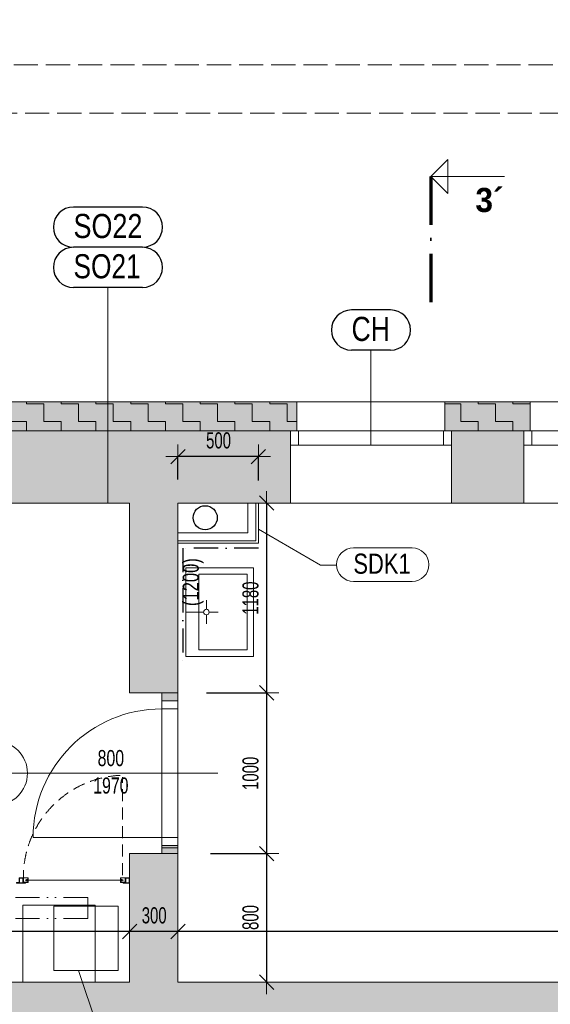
# Model space of a CAD drawing. Header units: millimetres. Extents: x -97971 to 48677, y -63570 to -5533.
# Tile 26 of 65: x -69270 to -65972, y -15074 to -8950. Entities that reach past the tile are written whole.
import ezdxf

# ---------------------------------------------------------------- set-up
doc = ezdxf.new("R2010")
doc.units = ezdxf.units.MM
doc.header["$PDMODE"] = 65
for name, pattern in [('Carkovana 2x_1', [200, 150, -50]), ('Cerchovana_1', [250, 150, -50, 0, -50]), ('JIS_02_1.2', [115, 75, -40]), ('JIS_08_37', [480, 300, -90, 0, -90]), ('JIS_09_15', [300, 150, -50, 0, -50, 0, -50])]:
    doc.linetypes.add(name, pattern=pattern)
for name, color, linetype, lineweight in [('XR$1$1.PP - NÁVRH_1', 7, 'Continuous', 25), ('XR$2$KOTY_1', 7, 'Continuous', 25), ('XR$3$ZAŘIZOVÁKY_1', 7, 'Continuous', 25), ('XR$4$VÝPLNĚ_1', 7, 'Continuous', 25), ('XR$6$VÝROBKY ___1', 7, 'Continuous', 25), ('XR$7$FILING ___1', 7, 'Continuous', 25), ('XR$8$TZB ___1', 7, 'Continuous', 25)]:
    doc.layers.add(name, color=color, linetype=linetype, lineweight=lineweight)
doc.styles.add('ARIAL', font='ARIAL.TTF')
doc.styles.add('Arial Black', font='Arial Black')
doc.styles.add('ARIALNARROW', font='ARIALN.TTF')
doc.dimstyles.new('DIMSTYLE_3', dxfattribs={"dimtxt": 100, "dimasz": 150, "dimexe": 0, "dimexo": 0, "dimgap": 50, "dimtad": 2, "dimdec": 0, "dimrnd": 5, "dimzin": 12, "dimdsep": 46, "dimtxsty": 'ARIALNARROW', "dimblk1": 'ALL_ML_STRICH', "dimblk2": 'ALL_ML_STRICH', "dimsah": 1, "dimcen": 0, "dimclrd": 6, "dimclre": 6, "dimclrt": 6, "dimadec": 0, "dimazin": 0, "dimtfac": 1, "dimtdec": 0, "dimtix": 1, "dimtmove": 2, "dimatfit": 3, "dimfxl": 0, "dimtzin": 0, "dimlwd": 0, "dimlwe": 13, "dimarcsym": 0})
pattern_1 = [(0, (216, 216), (108, 108), [108, -108]), (90, (216, 216), (-108, 108), [108, -108])]
pattern_2 = [(0, (300, 300), (150, 150), [150, -150]), (90, (300, 300), (-150, 150), [150, -150])]

# ---------------------------------------------------------------- blocks, each defined once
blk = doc.blocks.new('ALL_ML_STRICH')
at = {"color": 0, "linetype": 'ByBlock', "lineweight": -2}
for p, q in [((0, -0.5), (0, 0.5)), ((-1, 0), (0.5, 0)), ((-0.3, -0.3), (0.3, 0.3))]:
    blk.add_line(p, q, dxfattribs=at)
blk = doc.blocks.new('*D204')
at = {"layer": 'DEFPOINTS', "color": 6, "linetype": 'Continuous', "lineweight": 13}
for p in [(-68286.3, -11956.3), (-67734.8, -11956.3), (-68286.3, -13136.3)]:
    blk.add_point(p, dxfattribs=at)
at = {"layer": 'XR$2$KOTY_1', "color": 6, "linetype": 'Continuous', "lineweight": -2}
for p, q in [((-67734.8, -11956.3), (-67734.8, -11956.3)), ((-67734.8, -11956.3), (-67734.8, -13136.3)), ((-68108.6, -13136.3), (-67734.8, -13136.3))]:
    blk.add_line(p, q, dxfattribs=at)
at = {"layer": 'XR$2$KOTY_1', "color": 6, "linetype": 'Continuous', "lineweight": 13, "xscale": 150, "yscale": 150, "zscale": 150}
for p, rotation in [((-67734.8, -11956.3), 90), ((-67734.8, -13136.3), 270)]:
    blk.add_blockref('ALL_ML_STRICH', p, dxfattribs=dict(at, rotation=rotation))
at = {"layer": 'XR$2$KOTY_1', "color": 6, "linetype": 'Continuous', "lineweight": 13, "insert": (-67834.8, -12547.4), "char_height": 100, "width": 324.571, "attachment_point": 5, "rotation": 90, "style": 'ARIALNARROW'}
blk.add_mtext('\\W0.81;\\A1;{1180}', dxfattribs=at)
blk = doc.blocks.new('*D205')
at = {"layer": 'DEFPOINTS', "color": 6, "linetype": 'Continuous', "lineweight": 13}
for p in [(-68286.3, -13136.3), (-67734.8, -13136.3), (-68286.3, -14136.3)]:
    blk.add_point(p, dxfattribs=at)
at = {"layer": 'XR$2$KOTY_1', "color": 6, "linetype": 'Continuous', "lineweight": -2}
for p, q in [((-68108.6, -13136.3), (-67734.8, -13136.3)), ((-67734.8, -13136.3), (-67734.8, -14136.3)), ((-68082.9, -14136.3), (-67734.8, -14136.3))]:
    blk.add_line(p, q, dxfattribs=at)
at = {"layer": 'XR$2$KOTY_1', "color": 6, "linetype": 'Continuous', "lineweight": 13, "xscale": 150, "yscale": 150, "zscale": 150}
for p, rotation in [((-67734.8, -13136.3), 90), ((-67734.8, -14136.3), 270)]:
    blk.add_blockref('ALL_ML_STRICH', p, dxfattribs=dict(at, rotation=rotation))
at = {"layer": 'XR$2$KOTY_1', "color": 6, "linetype": 'Continuous', "lineweight": 13, "insert": (-67834.8, -13637.4), "char_height": 100, "width": 324.571, "attachment_point": 5, "rotation": 90, "style": 'ARIALNARROW'}
blk.add_mtext('\\W0.81;\\A1;{1000}', dxfattribs=at)
blk = doc.blocks.new('*D206')
at = {"layer": 'DEFPOINTS', "color": 6, "linetype": 'Continuous', "lineweight": 13}
for p in [(-68286.3, -14136.3), (-67734.8, -14136.3), (-68286.3, -14936.3)]:
    blk.add_point(p, dxfattribs=at)
at = {"layer": 'XR$2$KOTY_1', "color": 6, "linetype": 'Continuous', "lineweight": -2}
for p, q in [((-68082.9, -14136.3), (-67734.8, -14136.3)), ((-67734.8, -14136.3), (-67734.8, -14936.3)), ((-67734.8, -14936.3), (-67734.8, -14936.3))]:
    blk.add_line(p, q, dxfattribs=at)
at = {"layer": 'XR$2$KOTY_1', "color": 6, "linetype": 'Continuous', "lineweight": 13, "xscale": 150, "yscale": 150, "zscale": 150}
for p, rotation in [((-67734.8, -14136.3), 90), ((-67734.8, -14936.3), 270)]:
    blk.add_blockref('ALL_ML_STRICH', p, dxfattribs=dict(at, rotation=rotation))
at = {"layer": 'XR$2$KOTY_1', "color": 6, "linetype": 'Continuous', "lineweight": 13, "insert": (-67834.8, -14533.8), "char_height": 100, "width": 243.429, "attachment_point": 5, "rotation": 90, "style": 'ARIALNARROW'}
blk.add_mtext('\\W0.81;\\A1;{800}', dxfattribs=at)
blk = doc.blocks.new('*D250')
at = {"layer": 'DEFPOINTS', "color": 6, "linetype": 'Continuous', "lineweight": 13}
for p in [(-67786.3, -11667), (-68286.3, -11956.3), (-67786.3, -11956.3)]:
    blk.add_point(p, dxfattribs=at)
at = {"layer": 'XR$2$KOTY_1', "color": 6, "linetype": 'Continuous', "lineweight": -2}
for p, q in [((-68286.3, -11808.6), (-68286.3, -11667)), ((-67786.3, -11667), (-68286.3, -11667)), ((-67786.3, -11815.9), (-67786.3, -11667))]:
    blk.add_line(p, q, dxfattribs=at)
at = {"layer": 'XR$2$KOTY_1', "color": 6, "linetype": 'Continuous', "lineweight": 13, "xscale": 150, "yscale": 150, "zscale": 150}
for p, rotation in [((-68286.3, -11667), 180), ((-67786.3, -11667), 360)]:
    blk.add_blockref('ALL_ML_STRICH', p, dxfattribs=dict(at, rotation=rotation))
at = {"layer": 'XR$2$KOTY_1', "color": 6, "linetype": 'Continuous', "lineweight": 13, "insert": (-68033.8, -11567), "char_height": 100, "width": 243.429, "attachment_point": 5, "style": 'ARIALNARROW'}
blk.add_mtext('\\W0.81;\\A1;{500}', dxfattribs=at)
blk = doc.blocks.new('*D260')
at = {"layer": 'DEFPOINTS', "color": 6, "linetype": 'Continuous', "lineweight": 13}
for p in [(-55176.3, -7250), (-71706.3, -9256.3), (-55176.3, -11506.3)]:
    blk.add_point(p, dxfattribs=at)
at = {"layer": 'XR$2$KOTY_1', "color": 6, "linetype": 'Continuous', "lineweight": -2}
for p, q in [((-71706.3, -7538.2), (-71706.3, -7250)), ((-55176.3, -7250), (-71706.3, -7250)), ((-55176.3, -7607.8), (-55176.3, -7250))]:
    blk.add_line(p, q, dxfattribs=at)
at = {"layer": 'XR$2$KOTY_1', "color": 6, "linetype": 'Continuous', "lineweight": 13, "xscale": 150, "yscale": 150, "zscale": 150}
for p, rotation in [((-71706.3, -7250), 180), ((-55176.3, -7250), 360)]:
    blk.add_blockref('ALL_ML_STRICH', p, dxfattribs=dict(at, rotation=rotation))
at = {"layer": 'XR$2$KOTY_1', "color": 6, "linetype": 'Continuous', "lineweight": 13, "insert": (-63446, -7150), "char_height": 100, "width": 405.714, "attachment_point": 5, "style": 'ARIALNARROW'}
blk.add_mtext('\\W0.81;\\A1;{16530}', dxfattribs=at)
blk = doc.blocks.new('*D269')
at = {"layer": 'DEFPOINTS', "color": 6, "linetype": 'Continuous', "lineweight": 13}
for p in [(-65136.3, -7712.7), (-66136.3, -11956.3), (-65136.3, -11956.3)]:
    blk.add_point(p, dxfattribs=at)
at = {"layer": 'XR$2$KOTY_1', "color": 6, "linetype": 'Continuous', "lineweight": -2}
for p, q in [((-66136.3, -8233.7), (-66136.3, -7712.7)), ((-65136.3, -7712.7), (-66136.3, -7712.7)), ((-65136.3, -8228.4), (-65136.3, -7712.7))]:
    blk.add_line(p, q, dxfattribs=at)
at = {"layer": 'XR$2$KOTY_1', "color": 6, "linetype": 'Continuous', "lineweight": 13, "xscale": 150, "yscale": 150, "zscale": 150}
for p, rotation in [((-66136.3, -7712.7), 180), ((-65136.3, -7712.7), 360)]:
    blk.add_blockref('ALL_ML_STRICH', p, dxfattribs=dict(at, rotation=rotation))
at = {"layer": 'XR$2$KOTY_1', "color": 6, "linetype": 'Continuous', "lineweight": 13, "insert": (-65637.4, -7612.7), "char_height": 100, "width": 324.571, "attachment_point": 5, "style": 'ARIALNARROW'}
blk.add_mtext('\\W0.81;\\A1;{1000}', dxfattribs=at)
at = {"layer": 'XR$2$KOTY_1', "color": 6, "linetype": 'Continuous', "lineweight": 13, "insert": (-65883.5, -7962.7), "char_height": 100, "width": 5, "attachment_point": 1, "rotation": 180, "line_spacing_factor": 0.60241, "style": 'ARIALNARROW'}
blk.add_mtext('\\W0.81;850(1550)', dxfattribs=at)
blk = doc.blocks.new('*D270')
at = {"layer": 'DEFPOINTS', "color": 6, "linetype": 'Continuous', "lineweight": 13}
for p in [(-66136.3, -7712.7), (-66586.3, -11956.3), (-66136.3, -11956.3)]:
    blk.add_point(p, dxfattribs=at)
at = {"layer": 'XR$2$KOTY_1', "color": 6, "linetype": 'Continuous', "lineweight": -2}
for p, q in [((-66586.3, -8236.1), (-66586.3, -7712.7)), ((-66136.3, -7712.7), (-66586.3, -7712.7)), ((-66136.3, -8233.7), (-66136.3, -7712.7))]:
    blk.add_line(p, q, dxfattribs=at)
at = {"layer": 'XR$2$KOTY_1', "color": 6, "linetype": 'Continuous', "lineweight": 13, "xscale": 150, "yscale": 150, "zscale": 150}
for p, rotation in [((-66586.3, -7712.7), 180), ((-66136.3, -7712.7), 360)]:
    blk.add_blockref('ALL_ML_STRICH', p, dxfattribs=dict(at, rotation=rotation))
at = {"layer": 'XR$2$KOTY_1', "color": 6, "linetype": 'Continuous', "lineweight": 13, "insert": (-66358.8, -7612.7), "char_height": 100, "width": 243.429, "attachment_point": 5, "style": 'ARIALNARROW'}
blk.add_mtext('\\W0.81;\\A1;{450}', dxfattribs=at)
blk = doc.blocks.new('*D271')
at = {"layer": 'DEFPOINTS', "color": 6, "linetype": 'Continuous', "lineweight": 13}
for p in [(-66586.3, -7712.7), (-67586.3, -11956.3), (-66586.3, -11956.3)]:
    blk.add_point(p, dxfattribs=at)
at = {"layer": 'XR$2$KOTY_1', "color": 6, "linetype": 'Continuous', "lineweight": -2}
for p, q in [((-67586.3, -8241.5), (-67586.3, -7712.7)), ((-66586.3, -7712.7), (-67586.3, -7712.7)), ((-66586.3, -8236.1), (-66586.3, -7712.7))]:
    blk.add_line(p, q, dxfattribs=at)
at = {"layer": 'XR$2$KOTY_1', "color": 6, "linetype": 'Continuous', "lineweight": 13, "xscale": 150, "yscale": 150, "zscale": 150}
for p, rotation in [((-67586.3, -7712.7), 180), ((-66586.3, -7712.7), 360)]:
    blk.add_blockref('ALL_ML_STRICH', p, dxfattribs=dict(at, rotation=rotation))
at = {"layer": 'XR$2$KOTY_1', "color": 6, "linetype": 'Continuous', "lineweight": 13, "insert": (-67087.4, -7612.7), "char_height": 100, "width": 324.571, "attachment_point": 5, "style": 'ARIALNARROW'}
blk.add_mtext('\\W0.81;\\A1;{1000}', dxfattribs=at)
at = {"layer": 'XR$2$KOTY_1', "color": 6, "linetype": 'Continuous', "lineweight": 13, "insert": (-67333.5, -7962.7), "char_height": 100, "width": 5, "attachment_point": 1, "rotation": 180, "line_spacing_factor": 0.60241, "style": 'ARIALNARROW'}
blk.add_mtext('\\W0.81;850(1550)', dxfattribs=at)
blk = doc.blocks.new('*D272')
at = {"layer": 'DEFPOINTS', "color": 6, "linetype": 'Continuous', "lineweight": 13}
for p in [(-67586.3, -7712.7), (-70486.3, -11956.3), (-67586.3, -11956.3)]:
    blk.add_point(p, dxfattribs=at)
at = {"layer": 'XR$2$KOTY_1', "color": 6, "linetype": 'Continuous', "lineweight": -2}
for p, q in [((-70486.3, -8241.5), (-70486.3, -7712.7)), ((-67586.3, -7712.7), (-70486.3, -7712.7)), ((-67586.3, -8241.5), (-67586.3, -7712.7))]:
    blk.add_line(p, q, dxfattribs=at)
at = {"layer": 'XR$2$KOTY_1', "color": 6, "linetype": 'Continuous', "lineweight": 13, "xscale": 150, "yscale": 150, "zscale": 150}
for p, rotation in [((-70486.3, -7712.7), 180), ((-67586.3, -7712.7), 360)]:
    blk.add_blockref('ALL_ML_STRICH', p, dxfattribs=dict(at, rotation=rotation))
at = {"layer": 'XR$2$KOTY_1', "color": 6, "linetype": 'Continuous', "lineweight": 13, "insert": (-69037.4, -7612.7), "char_height": 100, "width": 324.571, "attachment_point": 5, "style": 'ARIALNARROW'}
blk.add_mtext('\\W0.81;\\A1;{2900}', dxfattribs=at)
blk = doc.blocks.new('*D278')
at = {"layer": 'DEFPOINTS', "color": 6, "linetype": 'Continuous', "lineweight": 13}
for p in [(-61606.3, -14621.2), (-68286.3, -14936.3), (-61606.3, -14936.3)]:
    blk.add_point(p, dxfattribs=at)
at = {"layer": 'XR$2$KOTY_1', "color": 6, "linetype": 'Continuous', "lineweight": -2}
for p, q in [((-68286.3, -14621.2), (-68286.3, -14621.2)), ((-61606.3, -14621.2), (-68286.3, -14621.2)), ((-61606.3, -14621.2), (-61606.3, -14621.2))]:
    blk.add_line(p, q, dxfattribs=at)
at = {"layer": 'XR$2$KOTY_1', "color": 6, "linetype": 'Continuous', "lineweight": 13, "xscale": 150, "yscale": 150, "zscale": 150}
for p, rotation in [((-68286.3, -14621.2), 180), ((-61606.3, -14621.2), 360)]:
    blk.add_blockref('ALL_ML_STRICH', p, dxfattribs=dict(at, rotation=rotation))
at = {"layer": 'XR$2$KOTY_1', "color": 6, "linetype": 'Continuous', "lineweight": 13, "insert": (-64947.4, -14521.2), "char_height": 100, "width": 324.571, "attachment_point": 5, "style": 'ARIALNARROW'}
blk.add_mtext('\\W0.81;\\A1;{6680}', dxfattribs=at)
blk = doc.blocks.new('*D279')
at = {"layer": 'DEFPOINTS', "color": 6, "linetype": 'Continuous', "lineweight": 13}
for p in [(-68286.3, -14621.2), (-68586.3, -14936.3), (-68286.3, -14936.3)]:
    blk.add_point(p, dxfattribs=at)
at = {"layer": 'XR$2$KOTY_1', "color": 6, "linetype": 'Continuous', "lineweight": -2}
for p, q in [((-68586.3, -14621.2), (-68586.3, -14621.2)), ((-68286.3, -14621.2), (-68586.3, -14621.2)), ((-68286.3, -14621.2), (-68286.3, -14621.2))]:
    blk.add_line(p, q, dxfattribs=at)
at = {"layer": 'XR$2$KOTY_1', "color": 6, "linetype": 'Continuous', "lineweight": 13, "xscale": 150, "yscale": 150, "zscale": 150}
for p, rotation in [((-68586.3, -14621.2), 180), ((-68286.3, -14621.2), 360)]:
    blk.add_blockref('ALL_ML_STRICH', p, dxfattribs=dict(at, rotation=rotation))
at = {"layer": 'XR$2$KOTY_1', "color": 6, "linetype": 'Continuous', "lineweight": 13, "insert": (-68433.8, -14521.2), "char_height": 100, "width": 243.429, "attachment_point": 5, "style": 'ARIALNARROW'}
blk.add_mtext('\\W0.81;\\A1;{300}', dxfattribs=at)
blk = doc.blocks.new('*D280')
at = {"layer": 'DEFPOINTS', "color": 6, "linetype": 'Continuous', "lineweight": 13}
for p in [(-68586.3, -14621.2), (-72036.3, -14936.3), (-68586.3, -14936.3)]:
    blk.add_point(p, dxfattribs=at)
at = {"layer": 'XR$2$KOTY_1', "color": 6, "linetype": 'Continuous', "lineweight": -2}
for p, q in [((-72036.3, -14621.2), (-72036.3, -14621.2)), ((-68586.3, -14621.2), (-72036.3, -14621.2)), ((-68586.3, -14621.2), (-68586.3, -14621.2))]:
    blk.add_line(p, q, dxfattribs=at)
at = {"layer": 'XR$2$KOTY_1', "color": 6, "linetype": 'Continuous', "lineweight": 13, "xscale": 150, "yscale": 150, "zscale": 150}
for p, rotation in [((-72036.3, -14621.2), 180), ((-68586.3, -14621.2), 360)]:
    blk.add_blockref('ALL_ML_STRICH', p, dxfattribs=dict(at, rotation=rotation))
at = {"layer": 'XR$2$KOTY_1', "color": 6, "linetype": 'Continuous', "lineweight": 13, "insert": (-70312.4, -14521.2), "char_height": 100, "width": 324.571, "attachment_point": 5, "style": 'ARIALNARROW'}
blk.add_mtext('\\W0.81;\\A1;{3450}', dxfattribs=at)
blk = doc.blocks.new('KOMPLEXNÍ OBJEKT_16')
at = {"layer": 'XR$2$KOTY_1', "color": 7, "linetype": 'Continuous', "lineweight": 13}
for p, q in [((-66714.3, -9925.6), (-66608.2, -9819.5)), ((-66608.2, -10031.6), (-66608.2, -9819.5)), ((-66714.3, -9925.6), (-66256, -9925.6)), ((-66714.3, -9925.6), (-66608.2, -10031.6))]:
    blk.add_line(p, q, dxfattribs=at)
at = {"layer": 'XR$2$KOTY_1', "color": 7, "linetype": 'JIS_08_37', "lineweight": 70}
blk.add_line((-66714.3, -9925.6), (-66714.3, -10750.6), dxfattribs=at)
at = {"layer": 'XR$2$KOTY_1', "color": 7, "linetype": 'Continuous', "lineweight": 25, "insert": (-66437.3, -10148.1), "char_height": 150, "width": 233.607, "attachment_point": 7, "rotation": 0.00012, "style": 'Arial Black'}
blk.add_mtext('\\W0.82;3´', dxfattribs=at)
blk = doc.blocks.new('KOMPLEXNÍ OBJEKT_35')
at = {"layer": 'XR$3$ZAŘIZOVÁKY_1', "color": 251, "linetype": 'Continuous', "lineweight": 13}
for p, q in [((-68236.3, -12909.7), (-68236.3, -12359)), ((-68236.3, -12359), (-67892.3, -12359)), ((-68236.3, -12359), (-67816.3, -12359)), ((-67816.3, -12359), (-67816.3, -12909.7)), ((-67856.3, -12399), (-68156.3, -12399)), ((-68156.3, -12399), (-68156.3, -12869.7)), ((-67856.3, -12869.7), (-67856.3, -12399)), ((-68109.1, -12617.1), (-68109.1, -12560.4)), ((-68126.3, -12634.3), (-68236.3, -12634.3)), ((-68109.1, -12651.5), (-68109.1, -12708.2)), ((-68091.9, -12634.3), (-68035.2, -12634.3)), ((-68236.3, -12909.7), (-67816.3, -12909.7)), ((-68156.3, -12869.7), (-67856.3, -12869.7))]:
    blk.add_line(p, q, dxfattribs=at)
blk.add_arc((-68109.1, -12634.3), 17.2, 90, 89.99998, dxfattribs=at)
blk = doc.blocks.new('KOMPLEXNÍ OBJEKT_115')
at = {"layer": 'XR$6$VÝROBKY ___1', "color": 5, "linetype": 'Continuous', "lineweight": 13}
for p, q in [((-68611.3, -14316.3), (-68626.3, -14316.3)), ((-68626.3, -14316.3), (-68626.3, -14320.3)), ((-68626.3, -14318.3), (-68588.3, -14318.3)), ((-68626.3, -14320.3), (-68586.3, -14320.3)), ((-68586.3, -14286.3), (-68611.3, -14286.3)), ((-68611.3, -14286.3), (-68611.3, -14316.3)), ((-68588.3, -14288.3), (-68609.3, -14288.3)), ((-68609.3, -14288.3), (-68609.3, -14318.3)), ((-68588.3, -14318.3), (-68588.3, -14288.3)), ((-68586.3, -14320.3), (-68586.3, -14286.3))]:
    blk.add_line(p, q, dxfattribs=at)
blk = doc.blocks.new('KOMPLEXNÍ OBJEKT_117')
at = {"layer": 'XR$6$VÝROBKY ___1', "color": 5, "linetype": 'Continuous', "lineweight": 13}
for p, q in [((-69273.8, -14316.3), (-69288.8, -14316.3)), ((-69288.8, -14316.3), (-69288.8, -14320.3)), ((-69288.8, -14318.3), (-69233.8, -14318.3)), ((-69288.8, -14320.3), (-69233.8, -14320.3)), ((-69248.8, -14286.3), (-69273.8, -14286.3)), ((-69273.8, -14286.3), (-69273.8, -14316.3)), ((-69250.8, -14288.3), (-69271.8, -14288.3)), ((-69271.8, -14288.3), (-69271.8, -14318.3)), ((-69250.8, -14318.3), (-69250.8, -14288.3)), ((-69248.8, -14316.3), (-69248.8, -14286.3)), ((-69248.8, -14316.3), (-69233.8, -14316.3)), ((-69233.8, -14316.3), (-69233.8, -14320.3))]:
    blk.add_line(p, q, dxfattribs=at)
blk = doc.blocks.new('KOMPLEXNÍ OBJEKT_118')
at = {"layer": 'XR$6$VÝROBKY ___1', "color": 5, "linetype": 'Continuous', "lineweight": 13}
for p, q in [((-68613.3, -14286.3), (-68643.3, -14286.3)), ((-68643.3, -14286.3), (-68643.3, -14298.8)), ((-68633.3, -14298.8), (-68643.3, -14298.8)), ((-68633.3, -14303.8), (-68643.3, -14303.8)), ((-68643.3, -14303.8), (-68643.3, -14316.3)), ((-68643.3, -14316.3), (-68613.3, -14316.3)), ((-68641.8, -14287.8), (-68641.8, -14297.3)), ((-68641.8, -14287.8), (-68614.8, -14287.8)), ((-68641.8, -14297.3), (-68633.3, -14297.3)), ((-68641.8, -14314.8), (-68641.8, -14305.3)), ((-68641.8, -14305.3), (-68633.3, -14305.3)), ((-68614.8, -14314.8), (-68641.8, -14314.8)), ((-68633.3, -14297.3), (-68633.3, -14298.8)), ((-68633.3, -14305.3), (-68633.3, -14303.8)), ((-68614.8, -14287.8), (-68614.8, -14314.8)), ((-68613.3, -14316.3), (-68613.3, -14286.3))]:
    blk.add_line(p, q, dxfattribs=at)
blk = doc.blocks.new('KOMPLEXNÍ OBJEKT_119')
at = {"layer": 'XR$6$VÝROBKY ___1', "color": 5, "linetype": 'Continuous', "lineweight": 13}
for p, q in [((-69246.8, -14286.3), (-69216.8, -14286.3)), ((-69246.8, -14316.3), (-69246.8, -14286.3)), ((-69216.8, -14316.3), (-69246.8, -14316.3)), ((-69245.3, -14287.8), (-69245.3, -14314.8)), ((-69218.3, -14287.8), (-69245.3, -14287.8)), ((-69245.3, -14314.8), (-69218.3, -14314.8)), ((-69218.3, -14297.3), (-69226.8, -14297.3)), ((-69226.8, -14297.3), (-69226.8, -14298.8)), ((-69226.8, -14298.8), (-69216.8, -14298.8)), ((-69226.8, -14305.3), (-69226.8, -14303.8)), ((-69226.8, -14303.8), (-69216.8, -14303.8)), ((-69218.3, -14305.3), (-69226.8, -14305.3)), ((-69218.3, -14287.8), (-69218.3, -14297.3)), ((-69218.3, -14314.8), (-69218.3, -14305.3)), ((-69216.8, -14286.3), (-69216.8, -14298.8)), ((-69216.8, -14303.8), (-69216.8, -14316.3))]:
    blk.add_line(p, q, dxfattribs=at)

msp = doc.modelspace()

# ---------------------------------------------------------------- hatches: boundary and pattern name
at = {"layer": 'XR$7$FILING ___1', "linetype": 'Continuous', "lineweight": 13}
for points in [[(-70526.3, -11506.3), (-67546.3, -11506.3), (-67546.3, -11326.3), (-70526.3, -11326.3)], [(-66626.3, -11506.3), (-66096.3, -11506.3), (-66096.3, -11326.3), (-66626.3, -11326.3)], [(-68286.3, -13186.3), (-68386.3, -13186.3), (-68386.3, -13136.3), (-68286.3, -13136.3)], [(-68286.3, -14086.3), (-68386.3, -14086.3), (-68386.3, -14136.3), (-68286.3, -14136.3)]]:
    msp.add_hatch(color=11, dxfattribs=at).paths.add_polyline_path(points, flags=0)
h = msp.add_hatch(dxfattribs=at)
h.set_pattern_fill('VZOR', scale=108, style=0, pattern_type=2)
h.set_pattern_definition(pattern_1)
h.paths.add_polyline_path([(-70526.3, -11506.3), (-67546.3, -11506.3), (-67546.3, -11326.3), (-70526.3, -11326.3)], flags=0)
h = msp.add_hatch(dxfattribs=at)
h.set_pattern_fill('VZOR', scale=108, style=0, pattern_type=2)
h.set_pattern_definition(pattern_1)
h.paths.add_polyline_path([(-66626.3, -11506.3), (-66096.3, -11506.3), (-66096.3, -11326.3), (-66626.3, -11326.3)], flags=0)
at = {"layer": 'XR$7$FILING ___1', "linetype": 'Continuous', "lineweight": 50}
for points in [[(-71091.3, -21496.3), (-71091.3, -21946.3), (-70239.1, -21946.3), (-70239.1, -21496.3), (-70461.3, -21496.3), (-70461.3, -15536.3), (-61606.3, -15536.3), (-61606.3, -15930.8), (-61156.3, -15930.8), (-61156.3, -11956.3), (-60778.5, -11956.3), (-60778.5, -11506.3), (-62236.3, -11506.3), (-62236.3, -11956.3), (-61606.3, -11956.3), (-61606.3, -14936.3), (-68286.3, -14936.3), (-68286.3, -14136.3), (-68586.3, -14136.3), (-68586.3, -14936.3), (-72036.3, -14936.3), (-72036.3, -14836.3), (-72336.3, -14836.3), (-72336.3, -15536.3), (-71756.3, -15536.3), (-71756.3, -16136.3), (-71061.3, -16136.3), (-71061.3, -21496.3)], [(-68586.3, -13136.3), (-68286.3, -13136.3), (-68286.3, -11956.3), (-67586.3, -11956.3), (-67586.3, -11506.3), (-70486.3, -11506.3), (-70486.3, -11956.3), (-68586.3, -11956.3)], [(-66136.3, -11506.3), (-66586.3, -11506.3), (-66586.3, -11956.3), (-66136.3, -11956.3)]]:
    msp.add_hatch(color=254, dxfattribs=at).paths.add_polyline_path(points)
at = {"layer": 'XR$7$FILING ___1', "linetype": 'Continuous', "lineweight": 13}
h = msp.add_hatch(dxfattribs=at)
h.set_pattern_fill('VZOR', scale=150, style=0, pattern_type=2)
h.set_pattern_definition(pattern_2)
h.paths.add_polyline_path([(-68286.3, -13186.3), (-68386.3, -13186.3), (-68386.3, -13136.3), (-68286.3, -13136.3)], flags=0)
h = msp.add_hatch(dxfattribs=at)
h.set_pattern_fill('VZOR', scale=150, style=0, pattern_type=2)
h.set_pattern_definition(pattern_2)
h.paths.add_polyline_path([(-68286.3, -14086.3), (-68386.3, -14086.3), (-68386.3, -14136.3), (-68286.3, -14136.3)], flags=0)

# ---------------------------------------------------------------- linework, layer by layer
at = {"layer": 'XR$1$1.PP - NÁVRH_1', "color": 7, "linetype": 'Carkovana 2x_1', "lineweight": 13}
for p, q in [((-71706.3, -9231.3), (-61686.3, -9231.3)), ((-61686.3, -9531.3), (-71706.3, -9531.3))]:
    msp.add_line(p, q, dxfattribs=at)
at = {"layer": 'XR$1$1.PP - NÁVRH_1', "color": 7, "linetype": 'Continuous', "lineweight": 13}
for p, q in [((-67546.3, -11326.3), (-70526.3, -11326.3)), ((-66626.3, -11326.3), (-67546.3, -11326.3)), ((-67546.3, -11506.3), (-67546.3, -11326.3)), ((-66626.3, -11506.3), (-66626.3, -11326.3)), ((-66096.3, -11326.3), (-66626.3, -11326.3)), ((-65176.3, -11326.3), (-66096.3, -11326.3)), ((-66096.3, -11506.3), (-66096.3, -11326.3)), ((-67586.3, -11506.3), (-67546.3, -11506.3)), ((-66626.3, -11506.3), (-66586.3, -11506.3)), ((-66136.3, -11506.3), (-66096.3, -11506.3)), ((-67851.3, -11956.3), (-67851.3, -12141.3)), ((-67801.3, -11956.3), (-67801.3, -12191.3)), ((-67786.3, -11956.3), (-67786.3, -12206.3)), ((-67586.3, -11956.3), (-66586.3, -11956.3)), ((-66136.3, -11956.3), (-65136.3, -11956.3)), ((-67851.3, -12141.3), (-68286.3, -12141.3)), ((-67801.3, -12191.3), (-68286.3, -12191.3)), ((-67786.3, -12206.3), (-68286.3, -12206.3))]:
    msp.add_line(p, q, dxfattribs=at)
at = {"layer": 'XR$1$1.PP - NÁVRH_1', "color": 14, "linetype": 'Continuous', "lineweight": 13}
for p, q in [((-67586.3, -11506.3), (-70486.3, -11506.3)), ((-67586.3, -11956.3), (-67586.3, -11506.3)), ((-66586.3, -11956.3), (-66586.3, -11506.3)), ((-66136.3, -11506.3), (-66586.3, -11506.3)), ((-66136.3, -11956.3), (-66136.3, -11506.3)), ((-68586.3, -11956.3), (-70486.3, -11956.3)), ((-68586.3, -11956.3), (-68586.3, -13136.3)), ((-68286.3, -11956.3), (-68286.3, -13136.3)), ((-67586.3, -11956.3), (-68286.3, -11956.3)), ((-66136.3, -11956.3), (-66586.3, -11956.3)), ((-68286.3, -13136.3), (-68586.3, -13136.3)), ((-68386.3, -13186.3), (-68386.3, -13136.3)), ((-68286.3, -13186.3), (-68286.3, -13136.3)), ((-68386.3, -13186.3), (-68286.3, -13186.3)), ((-68286.3, -14136.3), (-68586.3, -14136.3)), ((-68586.3, -14136.3), (-68586.3, -14936.3)), ((-68386.3, -14086.3), (-68286.3, -14086.3)), ((-68386.3, -14086.3), (-68386.3, -14136.3)), ((-68286.3, -14086.3), (-68286.3, -14136.3)), ((-68286.3, -14136.3), (-68286.3, -14936.3)), ((-68586.3, -14936.3), (-72036.3, -14936.3)), ((-61606.3, -14936.3), (-68286.3, -14936.3))]:
    msp.add_line(p, q, dxfattribs=at)
at = {"layer": 'XR$1$1.PP - NÁVRH_1', "color": 7, "linetype": 'Continuous', "lineweight": 13}
for points in [[(-67546.3, -11326.3), (-67546.3, -11326.3)], [(-67586.3, -11506.3), (-67586.3, -11506.3)]]:
    msp.add_lwpolyline(points, close=True, dxfattribs=at)
at = {"layer": 'XR$1$1.PP - NÁVRH_1', "color": 14, "linetype": 'Continuous', "lineweight": 13}
msp.add_lwpolyline([(-68586.3, -11956.3), (-68586.3, -11956.3)], close=True, dxfattribs=at)
at = {"layer": 'XR$2$KOTY_1', "color": 3, "linetype": 'Continuous', "lineweight": 25}
for p, q in [((-68506.7, -10114.9), (-68935.3, -10114.9)), ((-68506.7, -10364.9), (-68935.3, -10364.9)), ((-68506.7, -10365.2), (-68935.3, -10365.2)), ((-68506.7, -10615.2), (-68935.3, -10615.2)), ((-66965.2, -10754.9), (-67207.3, -10754.9)), ((-66965.2, -11004.9), (-67207.3, -11004.9))]:
    msp.add_line(p, q, dxfattribs=at)
at = {"layer": 'XR$2$KOTY_1', "color": 3, "linetype": 'Continuous', "lineweight": 13}
for p, q in [((-68721.3, -10364.9), (-68721.3, -10365.2)), ((-68721.3, -10615.2), (-68721.3, -11956.3)), ((-67086.3, -11004.9), (-67086.3, -11596.3)), ((-69221.3, -13636.3), (-69621.3, -13636.3)), ((-68606.6, -15752.7), (-68904.8, -14863.2))]:
    msp.add_line(p, q, dxfattribs=at)
at = {"layer": 'XR$2$KOTY_1', "color": 7, "linetype": 'Continuous', "lineweight": 13}
for p, q in [((-67399.8, -12343.3), (-67786.3, -12118)), ((-66830.7, -12234.9), (-67195.6, -12234.9)), ((-67299.8, -12343.3), (-67399.8, -12343.3)), ((-66830.7, -12443.3), (-67195.6, -12443.3))]:
    msp.add_line(p, q, dxfattribs=at)
at = {"layer": 'XR$2$KOTY_1', "color": 3, "linetype": 'Continuous', "lineweight": 13}
msp.add_circle((-69421.3, -13636.3), 200, dxfattribs=at)
at = {"layer": 'XR$2$KOTY_1', "color": 3, "linetype": 'Continuous', "lineweight": 25}
for centre, start, end in [((-68935.3, -10239.9), 90, 270), ((-68506.7, -10239.9), 270, 90), ((-68935.3, -10490.2), 90, 270), ((-68506.7, -10490.2), 270, 90), ((-67207.3, -10879.9), 90, 270), ((-66965.2, -10879.9), 270, 90)]:
    msp.add_arc(centre, 125, start, end, dxfattribs=at)
at = {"layer": 'XR$2$KOTY_1', "color": 7, "linetype": 'Continuous', "lineweight": 13}
for centre, start, end in [((-67195.6, -12339.1), 90, 270), ((-66830.7, -12339.1), 270, 90)]:
    msp.add_arc(centre, 104.2, start, end, dxfattribs=at)
at = {"layer": 'XR$4$VÝPLNĚ_1', "color": 132, "linetype": 'Continuous', "lineweight": 13}
for p, q in [((-67586.3, -11506.3), (-66586.3, -11506.3)), ((-67536.3, -11596.3), (-67536.3, -11506.3)), ((-66636.3, -11596.3), (-66636.3, -11506.3)), ((-66136.3, -11506.3), (-65136.3, -11506.3)), ((-66086.3, -11596.3), (-66086.3, -11506.3)), ((-67586.3, -11596.3), (-66586.3, -11596.3)), ((-66136.3, -11596.3), (-65136.3, -11596.3)), ((-68386.3, -14086.3), (-68386.3, -13186.3)), ((-68286.3, -14086.3), (-68286.3, -13186.3)), ((-68286.3, -13236.3), (-68386.3, -13236.3)), ((-68037.7, -13636.3), (-69221.3, -13636.3)), ((-68386.3, -14036.3), (-69186.3, -14036.3)), ((-68286.3, -14036.3), (-68386.3, -14036.3))]:
    msp.add_line(p, q, dxfattribs=at)
msp.add_arc((-68386.3, -14036.3), 800, 90, 180, dxfattribs=at)
at = {"layer": 'XR$6$VÝROBKY ___1', "color": 5, "linetype": 'JIS_02_1.2', "lineweight": 13}
msp.add_line((-68630.3, -14270.3), (-68630.3, -13660.3), dxfattribs=at)
at = {"layer": 'XR$6$VÝROBKY ___1', "color": 5, "linetype": 'Continuous', "lineweight": 13}
for p, q in [((-69259.3, -14286.3), (-69263.3, -14286.3)), ((-69242.8, -14286.3), (-69246.8, -14286.3)), ((-68625.3, -14301.3), (-69235.3, -14301.3))]:
    msp.add_line(p, q, dxfattribs=at)
at = {"layer": 'XR$6$VÝROBKY ___1', "color": 7, "linetype": 'Continuous', "lineweight": 13}
for p, q in [((-68657.9, -14463.2), (-69057.9, -14463.2)), ((-69057.9, -14463.2), (-69057.9, -14863.2)), ((-68657.9, -14863.2), (-68657.9, -14463.2)), ((-69057.9, -14863.2), (-68657.9, -14863.2))]:
    msp.add_line(p, q, dxfattribs=at)
at = {"layer": 'XR$6$VÝROBKY ___1', "color": 5, "linetype": 'JIS_02_1.2', "lineweight": 13}
msp.add_arc((-68612.3, -14283.3), 634.5, 92.97724, 180.2709, dxfattribs=at)
at = {"layer": 'XR$7$FILING ___1', "color": 7, "linetype": 'Cerchovana_1', "lineweight": 25}
for p, q in [((-68256.3, -12236.3), (-68256.3, -12956.3)), ((-67786.3, -12236.3), (-68256.3, -12236.3))]:
    msp.add_line(p, q, dxfattribs=at)
at = {"layer": 'XR$8$TZB ___1', "color": 21, "linetype": 'JIS_09_15', "lineweight": 13}
for p, q in [((-68846.4, -14410.4), (-71028.7, -14410.4)), ((-68846.4, -14540.4), (-68846.4, -14410.4)), ((-68846.4, -14540.4), (-70898.7, -14540.4))]:
    msp.add_line(p, q, dxfattribs=at)
at = {"layer": 'XR$8$TZB ___1', "color": 21, "linetype": 'Continuous', "lineweight": 13}
msp.add_lwpolyline([(-68800.9, -14936.3), (-68800.9, -14456.3), (-69250.9, -14456.3), (-69250.9, -14936.3), (-68800.9, -14936.3)], close=True, dxfattribs=at)
at = {"layer": 'XR$8$TZB ___1', "color": 7, "linetype": 'Continuous', "lineweight": 25}
msp.add_circle((-68116.7, -12047.5), 75, dxfattribs=at)

# ---------------------------------------------------------------- block references
at = {"layer": 'XR$2$KOTY_1', "color": 7, "linetype": 'Continuous', "lineweight": 25}
msp.add_blockref('KOMPLEXNÍ OBJEKT_16', (0, 0), dxfattribs=at)
at = {"layer": 'XR$3$ZAŘIZOVÁKY_1', "color": 251, "linetype": 'Continuous', "lineweight": 13}
msp.add_blockref('KOMPLEXNÍ OBJEKT_35', (0, 0), dxfattribs=at)
at = {"layer": 'XR$6$VÝROBKY ___1', "color": 5, "linetype": 'Continuous', "lineweight": 13}
for name in ['KOMPLEXNÍ OBJEKT_117', 'KOMPLEXNÍ OBJEKT_119', 'KOMPLEXNÍ OBJEKT_118', 'KOMPLEXNÍ OBJEKT_115']:
    msp.add_blockref(name, (0, 0), dxfattribs=at)

# ---------------------------------------------------------------- texts
at = {"layer": 'XR$2$KOTY_1', "color": 3, "linetype": 'Continuous', "lineweight": 25, "char_height": 150, "attachment_point": 7, "style": 'ARIAL'}
for s, insert, width in [('\\W0.80;SO22', (-68935.3, -10309.9), 488.495), ('\\W0.78;SO21', (-68935.3, -10560.2), 487.237), ('\\W0.79;CH', (-67207.3, -10949.9), 301.82)]:
    msp.add_mtext(s, dxfattribs=dict(at, insert=insert, width=width))
at = {"layer": 'XR$2$KOTY_1', "color": 7, "linetype": 'Continuous', "lineweight": 18, "insert": (-68126.3, -12596.8), "char_height": 100, "width": 348.872, "attachment_point": 7, "rotation": 90, "style": 'ARIALNARROW'}
msp.add_mtext('\\W0.90;(1200)', dxfattribs=at)
at = {"layer": 'XR$2$KOTY_1', "color": 7, "linetype": 'Continuous', "lineweight": 13, "insert": (-67195.6, -12397.4), "char_height": 125, "width": 413.84, "attachment_point": 7, "style": 'ARIAL'}
msp.add_mtext('\\W0.78;SDK1', dxfattribs=at)
at = {"layer": 'XR$2$KOTY_1', "color": 7, "linetype": 'Continuous', "lineweight": 13, "insert": (-68703, -13492.3), "char_height": 100, "width": 272.279, "attachment_point": 2, "line_spacing_factor": 1.024096, "style": 'ARIALNARROW'}
msp.add_mtext('\\W0.86;800\\P1970', dxfattribs=at)

# ---------------------------------------------------------------- dimensions: what is measured, and where the dimension line sits
at = {"layer": 'XR$2$KOTY_1', "color": 6, "linetype": 'Continuous', "lineweight": 13}
for base, p1, p2, angle, picture, middle in [((-71706.3, -7250), (-55176.3, -7607.8), (-71706.3, -7538.2), 180, '*D260', (-63446, -7150)), ((-70486.3, -7712.7), (-67586.3, -8241.5), (-70486.3, -8241.5), 180, '*D272', (-69037.4, -7612.7)), ((-66586.3, -7712.7), (-66136.3, -8233.7), (-66586.3, -8236.1), 180, '*D270', (-66358.8, -7612.7)), ((-68286.3, -11667), (-67786.3, -11815.9), (-68286.3, -11808.6), 180, '*D250', (-68033.8, -11567)), ((-67734.8, -13136.3), (-67734.8, -11956.3), (-68108.6, -13136.3), 270, '*D204', (-67834.8, -12547.4)), ((-67734.8, -14136.3), (-68108.6, -13136.3), (-68082.9, -14136.3), 270, '*D205', (-67834.8, -13637.4)), ((-67734.8, -14936.3), (-68082.9, -14136.3), (-67734.8, -14936.3), 270, '*D206', (-67834.8, -14533.8)), ((-72036.3, -14621.2), (-68586.3, -14621.2), (-72036.3, -14621.2), 180, '*D280', (-70312.4, -14521.2)), ((-68586.3, -14621.2), (-68286.3, -14621.2), (-68586.3, -14621.2), 180, '*D279', (-68433.8, -14521.2)), ((-68286.3, -14621.2), (-61606.3, -14621.2), (-68286.3, -14621.2), 180, '*D278', (-64947.4, -14521.2))]:
    dim = msp.add_linear_dim(base=base, p1=p1, p2=p2, angle=angle, dimstyle='DIMSTYLE_3', override={"dimpost": '<>', "dimclrd": 6, "dimclre": 6, "dimclrt": 6, "dimlwd": 0, "dimlwe": 13}, dxfattribs=at)
    dim.commit()
    dim.dimension.update_dxf_attribs({"geometry": picture, "text_midpoint": middle, "dimtype": 160})
for base, p1, p2, picture, middle in [((-67586.3, -7712.7), (-66586.3, -8236.1), (-67586.3, -8241.5), '*D271', (-67087.4, -7612.7)), ((-66136.3, -7712.7), (-65136.3, -8228.4), (-66136.3, -8233.7), '*D269', (-65637.4, -7612.7))]:
    dim = msp.add_linear_dim(base=base, p1=p1, p2=p2, angle=180, text='<>\\X\\W0.81;850(1550)', dimstyle='DIMSTYLE_3', override={"dimpost": '<>', "dimclrd": 6, "dimclre": 6, "dimclrt": 6, "dimlwd": 0, "dimlwe": 13}, dxfattribs=at)
    dim.commit()
    dim.dimension.update_dxf_attribs({"geometry": picture, "text_midpoint": middle, "dimtype": 160})

doc.saveas('drawing.dxf')
